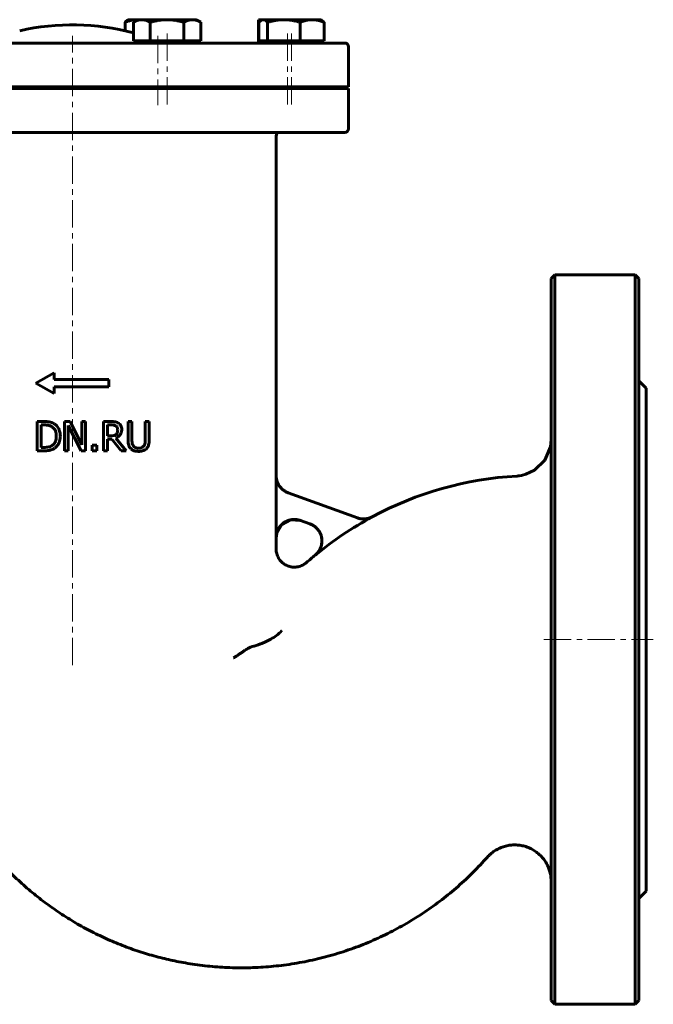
# Model space of a CAD drawing. Header units: millimetres. Extents: x -157 to 157, y -135 to 135.
# Tile 2 of 2: x -17 to 157, y -135 to 135. Entities that reach past the tile are written whole.
import ezdxf

# ---------------------------------------------------------------- set-up
doc = ezdxf.new("R2010")
doc.units = ezdxf.units.MM
doc.linetypes.add('K5LT_AXLED', pattern=[12, 7.5, -1.5, 1.5, -1.5])
doc.linetypes.add('K5LT_BASIC', pattern=[0])
doc.layers.add('Системный слой (1)', color=7, linetype='Continuous', true_color=0x6c6c6c)

# ---------------------------------------------------------------- blocks, each defined once
blk = doc.blocks.new('U2')
at = {"layer": 'Системный слой (1)', "color": 143, "linetype": 'K5LT_BASIC', "lineweight": 60, "true_color": 0x33acca}
for p, q in [((128.81, 17.87), (129, 19.84)), ((127.27, 14.21), (128.81, 17.87)), ((124.43, 11.44), (127.27, 14.21)), ((122.1, 10.33), (124.43, 11.44)), ((119.56, 9.85), (119.56, 9.85)), ((119.56, 9.85), (119.57, 9.85)), ((119.57, 9.85), (119.57, 9.85)), ((119.57, 9.85), (119.57, 9.85)), ((119.57, 9.85), (119.57, 9.85)), ((119.57, 9.85), (119.57, 9.85)), ((119.57, 9.85), (119.57, 9.85)), ((119.57, 9.85), (119.58, 9.85)), ((119.58, 9.85), (119.58, 9.85)), ((119.58, 9.85), (119.59, 9.85)), ((119.59, 9.85), (119.61, 9.85)), ((119.61, 9.85), (119.65, 9.86)), ((119.65, 9.86), (119.73, 9.86)), ((119.73, 9.86), (119.89, 9.88)), ((119.89, 9.88), (120.22, 9.91)), ((120.22, 9.91), (120.85, 10.01)), ((120.85, 10.01), (122.1, 10.33))]:
    blk.add_line(p, q, dxfattribs=at)
blk = doc.blocks.new('U4')
at = {"layer": 'Системный слой (1)', "color": 143, "linetype": 'K5LT_BASIC', "lineweight": 60, "true_color": 0x33acca}
for p, q in [((129, -35), (129, 64)), ((129, -134), (129, -35))]:
    blk.add_line(p, q, dxfattribs=at)
blk = doc.blocks.new('U7')
at = {"layer": 'Системный слой (1)', "color": 143, "linetype": 'K5LT_BASIC', "lineweight": 60, "true_color": 0x33acca}
for p, q in [((53.61, 9.99), (53.61, 103.1)), ((53.61, -10.13), (53.61, -7.04))]:
    blk.add_line(p, q, dxfattribs=at)
blk = doc.blocks.new('U8')
at = {"layer": 'Системный слой (1)', "color": 143, "linetype": 'K5LT_BASIC', "lineweight": 60, "true_color": 0x33acca}
for start, end in [(93.221, 118.2473), (129.6078, 131.5192)]:
    blk.add_arc((124.9, -85), 95, start, end, dxfattribs=at)
blk = doc.blocks.new('U9')
at = {"layer": 'Системный слой (1)', "color": 143, "linetype": 'K5LT_BASIC', "lineweight": 60, "true_color": 0x33acca}
for p, q in [((155, -35), (155, 34)), ((155, -104), (155, -35))]:
    blk.add_line(p, q, dxfattribs=at)
blk = doc.blocks.new('U11')
at = {"layer": 'Системный слой (1)', "color": 143, "linetype": 'K5LT_BASIC', "lineweight": 60, "true_color": 0x33acca}
for p, q in [((153, 64), (153, -35)), ((153, -35), (153, -134))]:
    blk.add_line(p, q, dxfattribs=at)
blk = doc.blocks.new('U12')
at = {"layer": 'Системный слой (1)', "color": 143, "linetype": 'K5LT_BASIC', "lineweight": 60, "true_color": 0x33acca}
for p, q in [((57.53, -2.16), (55.18, -3.41)), ((60.32, -2.34), (57.53, -2.16)), ((55.18, -3.41), (53.77, -5.8)), ((53.77, -5.8), (53.61, -7.04))]:
    blk.add_line(p, q, dxfattribs=at)
blk = doc.blocks.new('U15')
at = {"layer": 'Системный слой (1)', "color": 143, "linetype": 'K5LT_BASIC', "lineweight": 60, "true_color": 0x33acca}
for p, q in [((-77.96, 116.1), (40.22, 116.1)), ((40.22, 116.1), (73.47, 116.1))]:
    blk.add_line(p, q, dxfattribs=at)
blk = doc.blocks.new('U16')
at = {"layer": 'Системный слой (1)', "color": 143, "linetype": 'K5LT_BASIC', "lineweight": 60, "true_color": 0x33acca}
for p, q in [((49.11, 134.52), (48.89, 134.29)), ((49.32, 134.7), (49.11, 134.52)), ((49.53, 134.84), (49.32, 134.7)), ((49.71, 134.93), (49.53, 134.84)), ((49.9, 134.98), (49.71, 134.93)), ((50.08, 135), (49.9, 134.98))]:
    blk.add_line(p, q, dxfattribs=at)
blk = doc.blocks.new('U17')
at = {"layer": 'Системный слой (1)', "color": 143, "linetype": 'K5LT_BASIC', "lineweight": 60, "true_color": 0x33acca}
for p, q in [((15.54, 135), (15.47, 135)), ((15.62, 135), (15.54, 135)), ((15.69, 135), (15.62, 135))]:
    blk.add_line(p, q, dxfattribs=at)
blk = doc.blocks.new('U18')
at = {"layer": 'Системный слой (1)', "color": 143, "linetype": 'K5LT_BASIC', "lineweight": 60, "true_color": 0x33acca}
for p, q in [((48.81, 134.31), (48.74, 134.29)), ((48.88, 134.33), (48.81, 134.31)), ((48.95, 134.35), (48.88, 134.33))]:
    blk.add_line(p, q, dxfattribs=at)

msp = doc.modelspace()

# ---------------------------------------------------------------- linework, layer by layer
at = {"layer": 'Системный слой (1)', "color": 143, "linetype": 'K5LT_BASIC', "lineweight": 60, "true_color": 0x33acca}
for p, q in [((12.2, 131.97), (12.2, 134.29)), ((13.13, 135), (12.84, 134.84)), ((13.13, 135), (15.47, 135)), ((15.69, 135), (14.46, 134.29)), ((14.46, 129.2), (14.46, 134.29)), ((15.47, 135), (15.69, 135)), ((15.69, 135), (16.77, 135)), ((16.77, 135), (23.69, 135)), ((19.08, 129.2), (19.08, 134.29)), ((23.69, 135), (30.62, 135)), ((28.31, 129.2), (28.31, 134.29)), ((30.62, 135), (31.69, 135)), ((31.69, 135), (32.93, 134.29)), ((32.93, 129.2), (32.93, 134.29)), ((48.74, 134.29), (48.74, 135)), ((48.74, 135), (49.81, 135)), ((48.74, 129.2), (48.74, 134.29)), ((48.89, 129.2), (48.89, 134.29)), ((49.81, 135), (49.53, 134.84)), ((49.81, 135), (50.08, 135)), ((50.08, 135), (55.74, 135)), ((51.28, 129.2), (51.28, 134.29)), ((55.74, 135), (63.47, 135)), ((60.2, 129.2), (60.2, 134.29)), ((63.47, 135), (65.81, 135)), ((65.81, 135), (66.09, 134.84)), ((66.73, 129.2), (66.73, 134.29)), ((72.47, 128.6), (-76.96, 128.6)), ((16.77, 129.2), (14.46, 129.2)), ((15.69, 129.2), (15.69, 128.6)), ((19.08, 129.2), (16.77, 129.2)), ((23.69, 129.2), (19.08, 129.2)), ((28.31, 129.2), (23.69, 129.2)), ((30.62, 129.2), (28.31, 129.2)), ((32.93, 129.2), (30.62, 129.2)), ((31.69, 129.2), (31.69, 128.6)), ((48.89, 129.2), (48.74, 129.2)), ((48.74, 129.2), (48.74, 128.6)), ((50.08, 129.2), (48.89, 129.2)), ((49.81, 129.2), (49.81, 128.6)), ((51.28, 129.2), (50.08, 129.2)), ((55.74, 129.2), (51.28, 129.2)), ((60.2, 129.2), (55.74, 129.2)), ((63.47, 129.2), (60.2, 129.2)), ((66.73, 129.2), (63.47, 129.2)), ((65.81, 129.2), (65.81, 128.6)), ((73.47, 116.6), (73.47, 127.6)), ((-77.96, 116.6), (73.47, 116.6)), ((-9.74, 116.1), (-9.74, 116.6)), ((5.26, 116.1), (5.26, 116.6)), ((16.13, 116.6), (16.13, 116.1)), ((18.69, 116.6), (18.69, 116.1)), ((28.69, 116.6), (28.69, 116.1)), ((51.74, 116.6), (51.74, 116.1)), ((52.81, 116.6), (52.81, 116.1)), ((62.81, 116.6), (62.81, 116.1)), ((73.47, 105.1), (73.47, 116.1)), ((-76.96, 104.1), (72.47, 104.1)), ((129, 64), (130, 65)), ((152, 65), (130, 65)), ((130, 65), (130, -35)), ((152, -35), (152, 65)), ((153, 64), (152, 65)), ((-12.24, 35.29), (-7.24, 38.12)), ((-7.24, 36.29), (-7.24, 38.12)), ((-12.24, 35.29), (-7.24, 32.45)), ((-7.24, 36.29), (7.76, 36.29)), ((7.76, 34.29), (7.76, 36.29)), ((155, 34), (153, 36)), ((-7.24, 32.45), (-7.24, 34.29)), ((-7.24, 34.29), (7.76, 34.29)), ((-10.04, 24.79), (-11.86, 24.79)), ((-11.86, 24.79), (-11.86, 16.79)), ((-4.4, 24.79), (-4.4, 16.79)), ((-2.89, 24.79), (-4.4, 24.79)), ((0.33, 18.46), (-2.89, 24.79)), ((1.32, 24.79), (0.33, 24.79)), ((0.33, 24.79), (0.33, 18.46)), ((1.32, 16.79), (1.32, 24.79)), ((6.28, 24.79), (6.28, 16.79)), ((8.34, 24.79), (6.28, 24.79)), ((13.01, 24.79), (13.01, 19.8)), ((14.07, 24.79), (13.01, 24.79)), ((14.07, 19.8), (14.07, 24.79)), ((17.73, 24.79), (17.73, 19.78)), ((18.8, 24.79), (17.73, 24.79)), ((18.8, 19.8), (18.8, 24.79)), ((-10.8, 23.87), (-9.99, 23.87)), ((-10.8, 17.71), (-10.8, 23.87)), ((-3.41, 16.79), (-3.41, 23.69)), ((-3.41, 23.69), (0.13, 16.79)), ((7.34, 20.86), (7.34, 23.87)), ((7.34, 23.87), (8.4, 23.87)), ((8.27, 20.86), (7.34, 20.86)), ((7.34, 19.98), (8.56, 19.98)), ((7.34, 16.79), (7.34, 19.98)), ((8.56, 19.98), (11.09, 16.79)), ((12.47, 16.79), (9.62, 20.27)), ((-11.86, 16.79), (-10.02, 16.79)), ((-9.99, 17.71), (-10.8, 17.71)), ((-4.4, 16.79), (-3.41, 16.79)), ((0.13, 16.79), (1.32, 16.79)), ((3.15, 18.32), (3.15, 16.79)), ((4.44, 18.32), (3.15, 18.32)), ((3.15, 16.79), (4.44, 16.79)), ((4.44, 16.79), (4.44, 18.32)), ((6.28, 16.79), (7.34, 16.79)), ((11.09, 16.79), (12.47, 16.79)), ((53.59, -7.03), (53.59, 10)), ((75.89, -1.62), (56.89, 5.3)), ((60.31, -2.33), (62.88, -3.27)), ((53.61, -10.13), (53.61, -10.13)), ((61.93, -13.87), (61.93, -13.87)), ((130, -35), (130, -135)), ((152, -135), (152, -35)), ((155, -104), (153, -106)), ((129, -134), (130, -135)), ((153, -134), (152, -135)), ((152, -135), (130, -135))]:
    msp.add_line(p, q, dxfattribs=at)
at = {"layer": 'Системный слой (1)', "color": 30, "linetype": 'K5LT_AXLED', "lineweight": 18, "true_color": 0xff8000}
for p, q in [((-2.24, -42), (-2.24, 130.6)), ((21.13, 130.6), (21.13, 111.52)), ((23.69, 131.2), (23.69, 111.52)), ((56.74, 131.2), (56.74, 111.52)), ((57.81, 131.2), (57.81, 111.52)), ((127, -35), (157, -35))]:
    msp.add_line(p, q, dxfattribs=at)
at = {"layer": 'Системный слой (1)', "color": 143, "linetype": 'K5LT_BASIC', "lineweight": 60, "true_color": 0x33acca}
for centre, radius, start, end in [((-2.24, 68.6), 65, 75.1107, 102.8421), ((72.47, 127.6), 1, 0, 90), ((54.61, 103.1), 1, 90, 180), ((72.47, 105.1), 1, 270, 0), ((124.9, -85), 94.97, 118.2331, 129.5984)]:
    msp.add_arc(centre, radius, start, end, dxfattribs=at)
for points, weights in [([(15.47, 135), (13.95, 135), (12.2, 134.29)], [1, 1.0379548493, 1]), ([(12.2, 134.29), (12.54, 134.66), (12.84, 134.84)], [1, 1.01965916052, 1.0189529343]), ([(16.77, 135), (15.69, 135), (14.46, 134.29)], [1, 1.0379548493, 1]), ([(19.08, 134.29), (17.84, 135), (16.77, 135)], [1, 1.0379548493, 1]), ([(23.69, 135), (21.55, 135), (19.08, 134.29)], [1, 1.0379548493, 1]), ([(28.31, 134.29), (25.84, 135), (23.69, 135)], [1, 1.0379548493, 1]), ([(30.62, 135), (29.55, 135), (28.31, 134.29)], [1, 1.0379548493, 1]), ([(32.93, 134.29), (31.69, 135), (30.62, 135)], [1, 1.0379548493, 1]), ([(51.28, 134.29), (50.64, 135), (50.08, 135)], [1, 1.0379548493, 1]), ([(55.74, 135), (53.67, 135), (51.28, 134.29)], [1, 1.0379548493, 1]), ([(60.2, 134.29), (57.81, 135), (55.74, 135)], [1, 1.0379548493, 1]), ([(63.47, 135), (61.95, 135), (60.2, 134.29)], [1, 1.0379548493, 1]), ([(66.73, 134.29), (64.98, 135), (63.47, 135)], [1, 1.0379548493, 1]), ([(66.09, 134.84), (66.39, 134.66), (66.73, 134.29)], [1.0189529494, 1.01965895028, 1])]:
    msp.add_rational_spline(points, weights, degree=2, dxfattribs=at)
for points, knots in [([(-7.17, 24.16), (-7.34, 24.27), (-7.51, 24.36), (-7.83, 24.49), (-7.97, 24.54), (-8.16, 24.59), (-8.21, 24.61), (-8.32, 24.64), (-8.38, 24.65), (-8.51, 24.68), (-8.58, 24.69), (-8.75, 24.72), (-8.84, 24.73), (-9.04, 24.75), (-9.16, 24.76), (-9.35, 24.78), (-9.42, 24.78), (-9.63, 24.79), (-9.77, 24.79), (-9.96, 24.79), (-10, 24.79), (-10.04, 24.79)], [-0.5446002, -0.5446002, -0.5446002, -0.5446002, -0.3906897, -0.3906897, -0.2748408, -0.2748408, -0.2334173, -0.2334173, -0.1969291, -0.1969291, -0.1585253, -0.1585253, -0.1187783, -0.1187783, -0.0764004, -0.0764004, -0.0557363, -0.0557363, -0.0124655, -0.0124655, 0, 0, 0, 0]), ([(10.37, 24.37), (10.2, 24.49), (10.01, 24.58), (9.69, 24.68), (9.52, 24.73), (9.02, 24.77), (8.85, 24.78), (8.57, 24.79), (8.45, 24.79), (8.34, 24.79)], [-0.3689115, -0.3689115, -0.3689115, -0.3689115, -0.1886515, -0.1886515, -0.085869, -0.085869, -0.0345609, -0.0345609, 0, 0, 0, 0]), ([(11.28, 22.62), (11.28, 22.81), (11.27, 22.99), (11.19, 23.33), (11.14, 23.49), (11.06, 23.65), (11.05, 23.66), (11.02, 23.7), (11.01, 23.73), (10.97, 23.79), (10.94, 23.83), (10.87, 23.92), (10.83, 23.98), (10.73, 24.08), (10.69, 24.13), (10.62, 24.19), (10.6, 24.21), (10.51, 24.28), (10.45, 24.33), (10.37, 24.37)], [-0.3911885, -0.3911885, -0.3911885, -0.3911885, -0.254948, -0.254948, -0.133766, -0.133766, -0.1228659, -0.1228659, -0.1048389, -0.1048389, -0.0840426, -0.0840426, -0.0549131, -0.0549131, -0.0336319, -0.0336319, -0.0257837, -0.0257837, 0, 0, 0, 0]), ([(-9.99, 23.87), (-9.88, 23.87), (-9.78, 23.87), (-9.58, 23.86), (-9.49, 23.86), (-9.29, 23.84), (-9.2, 23.83), (-9.05, 23.81), (-9, 23.8), (-8.91, 23.79), (-8.87, 23.78), (-8.82, 23.77), (-8.8, 23.76), (-8.46, 23.68), (-8.16, 23.56), (-7.88, 23.39)], [-0.1596654, -0.1596654, -0.1596654, -0.1596654, -0.1497633, -0.1497633, -0.1381888, -0.1381888, -0.1240412, -0.1240412, -0.1138232, -0.1138232, -0.1050455, -0.1050455, -0.0998171, -0.0998171, 0, 0, 0, 0]), ([(-7.88, 23.39), (-7.66, 23.26), (-7.47, 23.1), (-7.14, 22.7), (-7.01, 22.48), (-6.73, 21.79), (-6.66, 21.29), (-6.66, 20.8)], [-0.3002892, -0.3002892, -0.3002892, -0.3002892, -0.224024, -0.224024, -0.1465674, -0.1465674, 0, 0, 0, 0]), ([(-5.55, 20.79), (-5.55, 21.15), (-5.59, 21.52), (-5.76, 22.33), (-5.9, 22.64), (-6.19, 23.21), (-6.45, 23.57), (-6.91, 23.97), (-7.04, 24.07), (-7.17, 24.16)], [-0.2869874, -0.2869874, -0.2869874, -0.2869874, -0.2416068, -0.2416068, -0.18434, -0.18434, -0.048101, -0.048101, 0, 0, 0, 0]), ([(8.4, 23.87), (8.49, 23.87), (8.57, 23.87), (8.74, 23.86), (8.83, 23.86), (8.95, 23.84), (9, 23.84), (9.07, 23.82), (9.1, 23.82), (9.13, 23.81), (9.13, 23.81), (9.15, 23.81), (9.17, 23.81), (9.35, 23.76), (9.52, 23.7), (9.67, 23.6)], [-0.09386464, -0.09386464, -0.09386464, -0.09386464, -0.08562741, -0.08562741, -0.07401828, -0.07401828, -0.06618477, -0.06618477, -0.05970466, -0.05970466, -0.05835126, -0.05835126, -0.05470819, -0.05470819, 0, 0, 0, 0]), ([(9.62, 20.27), (9.93, 20.39), (10.21, 20.54), (10.61, 20.89), (10.81, 21.09), (11.12, 21.62), (11.21, 21.9), (11.27, 22.34), (11.28, 22.48), (11.28, 22.62)], [-0.3788019, -0.3788019, -0.3788019, -0.3788019, -0.227862, -0.227862, -0.132761, -0.132761, -0.0429718, -0.0429718, 0, 0, 0, 0]), ([(9.67, 23.6), (9.76, 23.54), (9.84, 23.47), (9.93, 23.35), (9.95, 23.32), (9.99, 23.27), (10.01, 23.24), (10.03, 23.19), (10.04, 23.17), (10.06, 23.14), (10.07, 23.12), (10.15, 22.92), (10.17, 22.73), (10.17, 22.54)], [-0.1135541, -0.1135541, -0.1135541, -0.1135541, -0.0870426, -0.0870426, -0.0783994, -0.0783994, -0.0695314, -0.0695314, -0.063858, -0.063858, -0.0581837, -0.0581837, 0, 0, 0, 0]), ([(10.17, 22.54), (10.17, 22.39), (10.16, 22.23), (10.11, 21.94), (10.07, 21.81), (9.95, 21.54), (9.85, 21.4), (9.72, 21.28)], [-0.1234554, -0.1234554, -0.1234554, -0.1234554, -0.0886111, -0.0886111, -0.0535194, -0.0535194, 0, 0, 0, 0]), ([(-6.66, 20.8), (-6.66, 20.44), (-6.69, 20.07), (-6.84, 19.49), (-6.94, 19.19), (-7.3, 18.64), (-7.52, 18.42), (-7.78, 18.25)], [-0.3627807, -0.3627807, -0.3627807, -0.3627807, -0.2003836, -0.2003836, -0.0937517, -0.0937517, 0, 0, 0, 0]), ([(-7.19, 17.44), (-6.96, 17.59), (-6.75, 17.76), (-6.38, 18.18), (-6.22, 18.41), (-5.81, 19.15), (-5.65, 19.67), (-5.56, 20.41), (-5.55, 20.6), (-5.55, 20.79)], [-0.3910942, -0.3910942, -0.3910942, -0.3910942, -0.3092606, -0.3092606, -0.2241985, -0.2241985, -0.0561596, -0.0561596, 0, 0, 0, 0]), ([(9.72, 21.28), (9.64, 21.2), (9.54, 21.13), (9.29, 20.99), (9.16, 20.96), (8.83, 20.89), (8.55, 20.86), (8.27, 20.86)], [-0.1131117, -0.1131117, -0.1131117, -0.1131117, -0.1011929, -0.1011929, -0.0840113, -0.0840113, 0, 0, 0, 0]), ([(13.01, 19.8), (13.01, 19.04), (13.11, 18.61), (13.26, 18.07), (13.39, 17.81), (13.64, 17.51), (13.7, 17.43), (13.77, 17.36)], [-0.1972963, -0.1972963, -0.1972963, -0.1972963, -0.1193478, -0.1193478, -0.0301099, -0.0301099, 0, 0, 0, 0]), ([(14.41, 18.19), (14.3, 18.37), (14.21, 18.56), (14.1, 19.03), (14.08, 19.33), (14.07, 19.62), (14.07, 19.71), (14.07, 19.8)], [-0.1376454, -0.1376454, -0.1376454, -0.1376454, -0.0874807, -0.0874807, -0.0268537, -0.0268537, 0, 0, 0, 0]), ([(17.73, 19.78), (17.73, 19.51), (17.72, 19.22), (17.65, 18.8), (17.6, 18.58), (17.45, 18.29), (17.42, 18.24), (17.39, 18.19)], [-0.2315219, -0.2315219, -0.2315219, -0.2315219, -0.0998259, -0.0998259, -0.0182626, -0.0182626, 0, 0, 0, 0]), ([(18.03, 17.36), (18.15, 17.48), (18.26, 17.61), (18.45, 17.9), (18.52, 18.06), (18.68, 18.51), (18.76, 18.91), (18.79, 19.54), (18.8, 19.67), (18.8, 19.8)], [-0.3609798, -0.3609798, -0.3609798, -0.3609798, -0.2749227, -0.2749227, -0.1889634, -0.1889634, -0.0393293, -0.0393293, 0, 0, 0, 0]), ([(-10.02, 16.79), (-9.56, 16.79), (-9.05, 16.82), (-8.33, 16.94), (-7.96, 17.02), (-7.4, 17.31), (-7.29, 17.37), (-7.19, 17.44)], [-0.4514222, -0.4514222, -0.4514222, -0.4514222, -0.1897548, -0.1897548, -0.0370123, -0.0370123, 0, 0, 0, 0]), ([(-7.78, 18.25), (-7.92, 18.14), (-8.08, 18.06), (-8.47, 17.89), (-8.66, 17.85), (-9.15, 17.74), (-9.58, 17.71), (-9.99, 17.71)], [-0.1712814, -0.1712814, -0.1712814, -0.1712814, -0.1515241, -0.1515241, -0.1237124, -0.1237124, 0, 0, 0, 0]), ([(13.77, 17.36), (13.99, 17.14), (14.25, 16.98), (14.77, 16.76), (15.1, 16.67), (15.67, 16.63), (15.78, 16.62), (15.9, 16.62)], [-0.3590861, -0.3590861, -0.3590861, -0.3590861, -0.1814722, -0.1814722, -0.0359135, -0.0359135, 0, 0, 0, 0]), ([(15.9, 17.53), (15.72, 17.53), (15.54, 17.55), (15.22, 17.61), (15.07, 17.66), (14.78, 17.8), (14.65, 17.9), (14.49, 18.08), (14.45, 18.13), (14.41, 18.19)], [-0.1774939, -0.1774939, -0.1774939, -0.1774939, -0.1212155, -0.1212155, -0.0728784, -0.0728784, -0.0196516, -0.0196516, 0, 0, 0, 0]), ([(17.39, 18.19), (17.33, 18.09), (17.25, 18.01), (17.08, 17.86), (16.98, 17.79), (16.73, 17.66), (16.49, 17.57), (16.06, 17.54), (15.98, 17.53), (15.9, 17.53)], [-0.2803045, -0.2803045, -0.2803045, -0.2803045, -0.209622, -0.209622, -0.135913, -0.135913, -0.0255624, -0.0255624, 0, 0, 0, 0]), ([(15.9, 16.62), (16.25, 16.62), (16.63, 16.66), (17.35, 16.86), (17.63, 17.02), (17.9, 17.25), (17.97, 17.3), (18.03, 17.36)], [-0.1862228, -0.1862228, -0.1862228, -0.1862228, -0.1110404, -0.1110404, -0.02714, -0.02714, 0, 0, 0, 0]), ([(53.59, 10), (53.59, 9.85), (53.6, 9.71), (53.63, 9.42), (53.65, 9.27), (53.7, 8.98), (53.73, 8.84), (53.81, 8.55), (53.86, 8.41), (53.93, 8.21), (53.95, 8.16), (54.03, 7.96), (54.09, 7.83), (54.23, 7.56), (54.3, 7.43), (54.46, 7.19), (54.54, 7.06), (54.68, 6.89), (54.72, 6.84), (54.85, 6.68), (54.94, 6.58), (55.14, 6.38), (55.25, 6.28), (55.47, 6.09), (55.59, 6), (55.77, 5.87), (55.83, 5.83), (56.02, 5.71), (56.15, 5.64), (56.41, 5.5), (56.54, 5.44), (56.75, 5.35), (56.82, 5.32), (56.89, 5.3)], [0, 0, 0, 0, 0.0434064, 0.0434064, 0.0879591, 0.0879591, 0.1328285, 0.1328285, 0.1775404, 0.1775404, 0.1952842, 0.1952842, 0.2401221, 0.2401221, 0.2849865, 0.2849865, 0.3292691, 0.3292691, 0.3503196, 0.3503196, 0.3906488, 0.3906488, 0.4349752, 0.4349752, 0.4796169, 0.4796169, 0.5015844, 0.5015844, 0.5462257, 0.5462257, 0.5905313, 0.5905313, 0.6125214, 0.6125214, 0.6125214, 0.6125214]), ([(53.61, 9.99), (53.61, 8.83), (54.36, 6.8), (56.08, 5.59), (56.9, 5.29)], [0, 0, 0, 0, 0.571428, 1, 1, 1, 1]), ([(60.31, -2.33), (60.17, -2.28), (60.03, -2.24), (59.75, -2.16), (59.61, -2.13), (59.32, -2.08), (59.17, -2.06), (58.87, -2.04), (58.72, -2.04), (58.51, -2.04), (58.45, -2.04), (58.24, -2.05), (58.1, -2.06), (57.8, -2.1), (57.65, -2.12), (57.36, -2.19), (57.22, -2.23), (56.94, -2.31), (56.8, -2.36), (56.62, -2.44), (56.56, -2.46), (56.44, -2.52), (56.38, -2.55), (56.18, -2.65), (56.06, -2.72), (55.81, -2.88), (55.68, -2.96), (55.45, -3.14), (55.34, -3.24), (55.13, -3.43), (55.03, -3.52), (54.84, -3.73), (54.74, -3.84), (54.56, -4.07), (54.47, -4.2), (54.37, -4.35), (54.35, -4.39), (54.25, -4.56), (54.17, -4.69), (54.04, -4.97), (53.97, -5.11), (53.87, -5.4), (53.82, -5.54), (53.74, -5.83), (53.71, -5.98), (53.65, -6.27), (53.63, -6.42), (53.6, -6.72), (53.59, -6.88), (53.59, -7.03)], [0, 0, 0, 0, 0.04315, 0.04315, 0.0875798, 0.0875798, 0.1324506, 0.1324506, 0.177367, 0.177367, 0.1954537, 0.1954537, 0.2401297, 0.2401297, 0.285113, 0.285113, 0.3298001, 0.3298001, 0.3735479, 0.3735479, 0.3908821, 0.3908821, 0.4127406, 0.4127406, 0.4569039, 0.4569039, 0.5015479, 0.5015479, 0.5462196, 0.5462196, 0.5862377, 0.5862377, 0.6308538, 0.6308538, 0.6755724, 0.6755724, 0.6879329, 0.6879329, 0.7347244, 0.7347244, 0.7815159, 0.7815159, 0.8268794, 0.8268794, 0.8716375, 0.8716375, 0.9173037, 0.9173037, 0.96297, 0.96297, 0.96297, 0.96297]), ([(75.89, -1.62), (76.03, -1.67), (76.16, -1.71), (76.44, -1.78), (76.59, -1.82), (76.88, -1.87), (77.03, -1.88), (77.33, -1.91), (77.47, -1.91), (77.68, -1.91), (77.74, -1.91), (77.95, -1.9), (78.1, -1.89), (78.4, -1.85), (78.54, -1.83), (78.77, -1.78), (78.84, -1.76), (79.07, -1.7), (79.21, -1.66), (79.48, -1.55), (79.62, -1.5), (79.83, -1.4), (79.9, -1.36), (79.97, -1.32)], [0, 0, 0, 0, 0.0432673, 0.0432673, 0.0877665, 0.0877665, 0.1326695, 0.1326695, 0.1775655, 0.1775655, 0.1956412, 0.1956412, 0.2404984, 0.2404984, 0.2851575, 0.2851575, 0.3089849, 0.3089849, 0.3536883, 0.3536883, 0.3976211, 0.3976211, 0.4223135, 0.4223135, 0.4223135, 0.4223135]), ([(64.33, -11.81), (64.5, -11.67), (64.65, -11.53), (64.95, -11.21), (65.09, -11.04), (65.34, -10.68), (65.46, -10.49), (65.67, -10.1), (65.76, -9.89), (65.91, -9.48), (65.97, -9.28), (66.07, -8.86), (66.1, -8.65), (66.14, -8.21), (66.15, -7.99), (66.13, -7.55), (66.11, -7.32), (66.03, -6.89), (65.98, -6.67), (65.86, -6.26), (65.78, -6.07), (65.61, -5.69), (65.51, -5.5), (65.28, -5.14), (65.16, -4.97), (64.89, -4.64), (64.75, -4.49), (64.44, -4.19), (64.27, -4.05), (63.91, -3.79), (63.72, -3.67), (63.31, -3.44), (63.09, -3.34), (62.86, -3.26)], [0, 0, 0, 0, 0.060822, 0.060822, 0.12346, 0.12346, 0.187021, 0.187021, 0.250349, 0.250349, 0.311948, 0.311948, 0.373251, 0.373251, 0.43647, 0.43647, 0.500258, 0.500258, 0.56348, 0.56348, 0.622087, 0.622087, 0.68285, 0.68285, 0.743591, 0.743591, 0.80291, 0.80291, 0.866486, 0.866486, 0.930164, 0.930164, 1, 1, 1, 1]), ([(64.36, -11.82), (64.47, -11.73), (64.58, -11.63), (64.79, -11.42), (64.89, -11.31), (65.08, -11.09), (65.17, -10.97), (65.34, -10.73), (65.42, -10.6), (65.53, -10.42), (65.56, -10.37), (65.66, -10.19), (65.72, -10.05), (65.84, -9.78), (65.89, -9.64), (65.95, -9.45), (65.97, -9.4), (66.02, -9.2), (66.06, -9.06), (66.11, -8.77), (66.13, -8.62), (66.16, -8.32), (66.17, -8.18), (66.17, -7.88), (66.17, -7.73), (66.15, -7.44), (66.13, -7.29), (66.08, -7), (66.05, -6.85), (66, -6.66), (65.98, -6.6), (65.95, -6.49), (65.94, -6.44), (65.87, -6.25), (65.82, -6.11), (65.7, -5.84), (65.64, -5.71), (65.5, -5.45), (65.42, -5.32), (65.3, -5.15), (65.27, -5.1), (65.18, -4.98), (65.13, -4.91), (64.97, -4.72), (64.88, -4.61), (64.67, -4.39), (64.56, -4.29), (64.33, -4.09), (64.2, -3.99), (63.96, -3.82), (63.83, -3.73), (63.58, -3.58), (63.44, -3.51), (63.17, -3.38), (63.03, -3.32), (62.88, -3.27)], [0, 0, 0, 0, 0.043589, 0.043589, 0.088211, 0.088211, 0.133033, 0.133033, 0.177501, 0.177501, 0.195278, 0.195278, 0.240001, 0.240001, 0.284648, 0.284648, 0.301138, 0.301138, 0.345933, 0.345933, 0.390462, 0.390462, 0.434728, 0.434728, 0.479589, 0.479589, 0.524335, 0.524335, 0.568345, 0.568345, 0.585684, 0.585684, 0.60222, 0.60222, 0.646486, 0.646486, 0.691062, 0.691062, 0.735443, 0.735443, 0.752917, 0.752917, 0.781048, 0.781048, 0.825487, 0.825487, 0.871426, 0.871426, 0.917366, 0.917366, 0.962132, 0.962132, 1.007912, 1.007912, 1.053692, 1.053692, 1.053692, 1.053692]), ([(61.93, -13.87), (61.93, -13.87), (61.93, -13.87), (61.93, -13.87), (61.92, -13.87), (61.92, -13.88), (61.92, -13.88), (61.91, -13.89), (61.9, -13.89), (61.89, -13.91), (61.88, -13.91), (61.85, -13.94), (61.83, -13.96), (61.76, -14.01), (61.72, -14.04), (61.6, -14.14), (61.51, -14.2), (61.26, -14.37), (61.08, -14.48), (60.7, -14.67), (60.49, -14.76), (60.07, -14.91), (59.85, -14.97), (59.42, -15.07), (59.2, -15.1), (58.77, -15.13), (58.55, -15.13), (58.12, -15.11), (57.91, -15.08), (57.48, -15), (57.26, -14.94), (56.83, -14.8), (56.62, -14.72), (56.22, -14.52), (56.03, -14.42), (55.67, -14.18), (55.5, -14.05), (55.18, -13.76), (55.02, -13.61), (54.73, -13.28), (54.59, -13.1), (54.34, -12.73), (54.22, -12.53), (54.03, -12.13), (53.94, -11.93), (53.81, -11.52), (53.75, -11.32), (53.67, -10.91), (53.64, -10.69), (53.62, -10.36), (53.61, -10.24), (53.61, -10.13)], [0.003081, 0.003081, 0.003081, 0.003081, 0.003888, 0.003888, 0.014971, 0.014971, 0.034739, 0.034739, 0.071875, 0.071875, 0.143751, 0.143751, 0.285103, 0.285103, 0.563011, 0.563011, 1.109234, 1.109234, 2.182493, 2.182493, 3.352917, 3.352917, 4.524866, 4.524866, 5.67715, 5.67715, 6.792785, 6.792785, 7.924564, 7.924564, 9.096441, 9.096441, 10.268726, 10.268726, 11.418459, 11.418459, 12.528863, 12.528863, 13.676735, 13.676735, 14.848023, 14.848023, 16.021205, 16.021205, 17.17296, 17.17296, 18.262329, 18.262329, 19.386685, 19.386685, 19.999401, 19.999401, 19.999401, 19.999401]), ([(45.53, -37.6), (45.92, -37.31), (46.42, -37.12), (47.7, -36.7), (48.45, -36.48), (50.24, -35.84), (51.21, -35.41), (53.22, -34.26), (54.23, -33.5), (55.09, -32.61), (55.1, -32.61), (55.1, -32.6)], [0, 0, 0, 0, 0.242845, 0.242845, 0.492793, 0.492793, 0.770107, 0.770107, 1.091266, 1.091266, 1.092429, 1.092429, 1.092429, 1.092429]), ([(42.42, -39.7), (42.62, -39.57), (42.88, -39.39), (43.27, -39.14), (43.54, -38.96), (43.79, -38.79), (43.99, -38.66), (44.18, -38.53), (44.38, -38.4), (44.57, -38.27), (44.77, -38.13), (44.96, -38), (45.22, -37.82), (45.41, -37.68), (45.53, -37.6)], [0, 0, 0, 0, 2.602875, 3.487405, 5.281752, 6.198334, 7.131565, 8.070327, 9.02628, 9.993806, 10.978733, 11.969713, 12.971745, 15, 15, 15, 15]), ([(41.92, -40), (41.97, -39.98), (42.1, -39.9), (42.26, -39.8), (42.38, -39.73), (42.42, -39.7)], [0, 0, 0, 0, 1.604148, 4.599284, 6, 6, 6, 6]), ([(111.51, -94.65), (111.51, -94.65), (111.52, -94.65), (111.52, -94.64), (111.53, -94.64), (111.54, -94.63), (111.54, -94.62), (111.56, -94.6), (111.57, -94.59), (111.61, -94.55), (111.63, -94.52), (111.7, -94.44), (111.75, -94.39), (111.89, -94.25), (111.99, -94.15), (112.27, -93.88), (112.47, -93.71), (113.01, -93.26), (113.38, -93.01), (114.14, -92.54), (114.54, -92.33), (115.36, -91.96), (115.78, -91.81), (116.64, -91.56), (117.07, -91.46), (117.92, -91.33), (118.35, -91.29), (119.22, -91.28), (119.66, -91.3), (120.54, -91.4), (120.99, -91.48), (121.86, -91.69), (122.29, -91.83), (123.12, -92.16), (123.52, -92.35), (124.28, -92.77), (124.64, -93.01), (125.28, -93.49), (125.56, -93.73), (126.16, -94.29), (126.47, -94.62), (127.03, -95.31), (127.3, -95.68), (127.77, -96.45), (127.98, -96.85), (128.32, -97.63), (128.46, -98.01), (128.7, -98.81), (128.8, -99.22), (128.94, -100.06), (128.98, -100.5), (129, -101.05), (129, -101.16), (129, -101.28)], [0, 0, 0, 0, 0.008551, 0.008551, 0.021378, 0.021378, 0.044893, 0.044893, 0.089786, 0.089786, 0.177434, 0.177434, 0.348455, 0.348455, 0.681945, 0.681945, 1.331824, 1.331824, 2.433668, 2.433668, 3.552483, 3.552483, 4.66781, 4.66781, 5.759286, 5.759286, 6.816595, 6.816595, 7.911471, 7.911471, 9.028643, 9.028643, 10.147718, 10.147718, 11.245194, 11.245194, 12.300445, 12.300445, 13.229209, 13.229209, 14.338443, 14.338443, 15.45908, 15.45908, 16.569604, 16.569604, 17.584833, 17.584833, 18.631025, 18.631025, 19.705433, 19.705433, 19.999466, 19.999466, 19.999466, 19.999466])]:
    msp.add_open_spline(points, degree=3, knots=knots, dxfattribs=at)
msp.add_open_spline([(79.94, -1.31), (78.7, -1.98), (77.18, -2.09), (75.86, -1.61)], degree=3, dxfattribs=at)
msp.add_rational_spline([(-34.2, -79.33), (-12.99, -116.81), (29.5, -123.8), (78.56, -131.88), (111.51, -94.65)], [0.802287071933, 0.747739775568, 0.856426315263, 0.733342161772, 0.819603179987], degree=2, knots=[0.1245307, 0.1245307, 0.1245307, 0.5, 0.5, 0.9252074, 0.9252074, 0.9252074], dxfattribs=at)

# ---------------------------------------------------------------- block references
at = {"layer": 'Системный слой (1)'}
for name in ['U17', 'U18', 'U16', 'U15', 'U7', 'U4', 'U11', 'U9', 'U2', 'U8', 'U12']:
    msp.add_blockref(name, (0, 0), dxfattribs=at)

doc.saveas('drawing.dxf')
